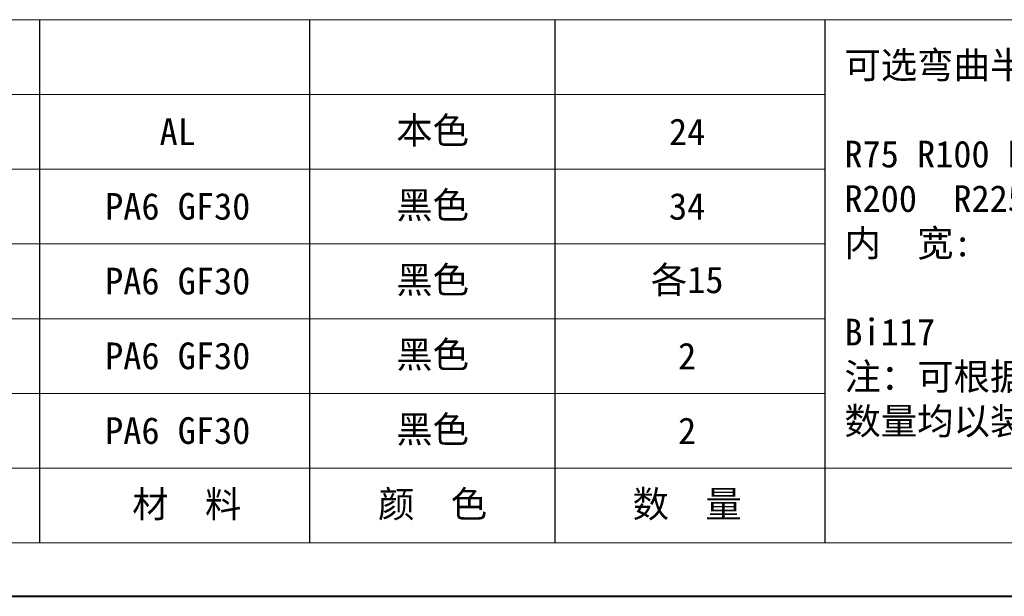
# Model space of a CAD drawing. Header units: millimetres. Extents: x 506 to 1981, y 649 to 1682.
# Tile 2 of 86: x 908 to 1229, y 649 to 837. Entities that reach past the tile are written whole.
import ezdxf

# ---------------------------------------------------------------- set-up
doc = ezdxf.new("R2010")
doc.units = ezdxf.units.MM
doc.layers.add('标注线', color=7, linetype='Continuous', lineweight=15)
doc.styles.add('样式 6', font='仿宋_GB2312.ttf')

msp = doc.modelspace()

# ---------------------------------------------------------------- linework, layer by layer
at = {"color": 7, "lineweight": 15}
for p, q in [((593.241, 836.603), (1170.563, 836.603)), ((593.241, 812.255), (1170.563, 812.255)), ((593.241, 787.908), (1170.563, 787.908)), ((593.241, 763.561), (1170.563, 763.561)), ((593.241, 739.214), (1170.563, 739.214)), ((593.241, 714.867), (1170.563, 714.867)), ((593.241, 690.52), (1323.655, 690.52))]:
    msp.add_line(p, q, dxfattribs=at)
at = {"color": 7}
for p, q in [((914.61, 666.173), (914.61, 836.603)), ((1002.577, 666.173), (1002.577, 836.603)), ((1082.596, 666.173), (1082.596, 836.603)), ((1170.563, 666.173), (1170.563, 836.603))]:
    msp.add_line(p, q, dxfattribs=at)
at = {"color": 7, "lineweight": 13}
for p, q in [((1170.563, 836.603), (1949.724, 836.603)), ((593.241, 666.173), (1323.655, 666.173))]:
    msp.add_line(p, q, dxfattribs=at)
at = {"color": 7, "lineweight": 40}
msp.add_line((506.287, 648.782), (1967.115, 648.782), dxfattribs=at)

# ---------------------------------------------------------------- texts
at = {"layer": '标注线', "color": 7, "lineweight": 18, "char_height": 6.26069, "style": '样式 6'}
for s, insert, width, attachment_point in [('{\\H1.389x;可选弯曲半径:\\P\\PR75 R100 R125 R150 R175\\PR200  R225  R250  R300\\P内  宽:\\P\\PBi117\\P注：可根据客户要求定制,\\P数量均以装配1m计算.}', (1176.783, 763.331), 188.10983, 4), ('{\\H1.389x;本色}', (1042.617, 800.082), 41.73793, 5), ('{\\H1.389x;AL}', (959.569, 800.082), 49.29942, 5), ('{\\H1.389x;24}', (1125.556, 800.082), 41.73793, 5), ('{\\H1.389x;PA6 GF30}', (959.569, 775.735), 49.29942, 5), ('{\\H1.389x;黑色}', (1042.617, 775.735), 41.73793, 5), ('{\\H1.389x;34}', (1125.556, 775.735), 41.73793, 5), ('{\\H1.389x;PA6 GF30}', (959.569, 751.388), 49.29942, 5), ('{\\H1.389x;黑色}', (1042.617, 751.388), 41.73793, 5), ('{\\H1.389x;各15}', (1125.556, 751.388), 41.73793, 5), ('{\\H1.389x;PA6 GF30}', (959.569, 727.04), 49.29942, 5), ('{\\H1.389x;黑色}', (1042.617, 727.04), 41.73793, 5), ('{\\H1.389x;2}', (1125.556, 727.04), 41.73793, 5), ('{\\H1.389x;PA6 GF30}', (959.569, 702.693), 49.29942, 5), ('{\\H1.389x;黑色}', (1042.617, 702.693), 41.73793, 5), ('{\\H1.389x;2}', (1125.556, 702.693), 41.73793, 5), ('{\\H1.389x; 材  料}', (959.569, 678.346), 49.29942, 5), ('{\\H1.389x;颜  色}', (1042.617, 678.346), 41.73793, 5), ('{\\H1.389x;数  量}', (1125.556, 678.346), 41.73793, 5)]:
    msp.add_mtext(s, dxfattribs=dict(at, insert=insert, width=width, attachment_point=attachment_point))

doc.saveas('drawing.dxf')
